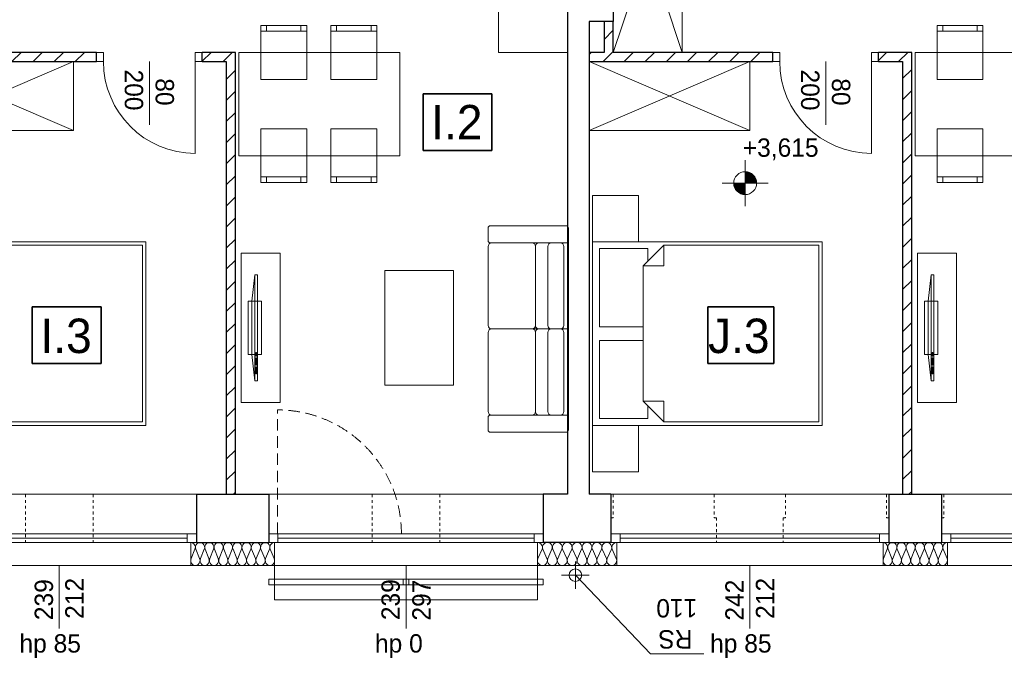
# Model space of a CAD drawing. Extents: x -220312 to -8310, y -91840 to 81907.
# Tile 65 of 128: x -180492 to -171917, y 28976 to 34540. Entities that reach past the tile are written whole.
import ezdxf

# ---------------------------------------------------------------- set-up
doc = ezdxf.new("R2010")
doc.units = 0
doc.header["$MEASUREMENT"] = 0
doc.linetypes.add('Hidden Line', pattern=[50, 25, -25])
doc.linetypes.add('Krawędzie ukryte', pattern=[150, 100, -50])
for name, color, linetype, lineweight in [('Arch balustrady_Nr_Pióra__21', 7, 'Continuous', 9), ('Arch opisy_Nr_Pióra__21', 7, 'Continuous', 9), ('Arch rynny_Nr_Pióra__21', 7, 'Continuous', 9), ('Arch stropy_Nr_Pióra__21', 7, 'Continuous', 9), ('Arch wyburzenia_Nr_Pióra__46', 5, 'Continuous', 13), ('Arch ściany nośne_Nr_Pióra__21', 7, 'Continuous', 9), ('Arch ściany nośne_Nr_Pióra__27', 7, 'Continuous', 30), ('Drzwi ArchiCAD_Nr_Pióra__27', 7, 'Continuous', 30), ('Drzwi ArchiCAD_Nr_Pióra__5', 7, 'Continuous', 13), ('INWENT RZĘDNE_Nr_Pióra__21', 7, 'Continuous', 9), ('INWENT.ŚCIANY_Nr_Pióra__1', 7, 'Continuous', 25), ('INWENT.ŚCIANY_Nr_Pióra__101', 8, 'Continuous', 13), ('PODKŁAD', 252, 'Continuous', 35)]:
    doc.layers.add(name, color=color, linetype=linetype, lineweight=lineweight)
for name, color, linetype, lineweight, true_color in [('Arch drzwi_Nr_Pióra__4', 7, 'Continuous', 9, 0x029e21), ('Arch ocieplenie_Nr_Pióra__22', 7, 'Continuous', 9, 0x7f7f7f), ('Arch okna_Nr_Pióra__4', 7, 'Continuous', 9, 0x029e21), ('Arch wyposazenie_Nr_Pióra__9', 7, 'Continuous', 13, 0x3dad99)]:
    doc.layers.add(name, color=color, linetype=linetype, lineweight=lineweight, true_color=true_color)
doc.styles.add('GENERATED_STYLE_2', font='txt')
doc.styles.add('GENERATED_STYLE_4', font='txt')
doc.styles.add('GENERATED_STYLE_6', font='txt')
pattern_1 = [(45, (0, 0), (-91.92388, 91.92388), [])]

# ---------------------------------------------------------------- blocks, each defined once
blk = doc.blocks.new('p1')
at = {"layer": 'Arch ściany nośne_Nr_Pióra__21', "linetype": 'Continuous'}
h = blk.add_hatch(dxfattribs=at)
h.set_pattern_fill('Common_Brick', color=252, style=0, pattern_type=2)
h.set_pattern_definition(pattern_1)
h.paths.add_polyline_path([(-175402.4, 34524.9), (-175402.4, 34254.9), (-175322.4, 34254.9), (-175322.4, 34524.9)], flags=0)
h = blk.add_hatch(dxfattribs=at)
h.set_pattern_fill('Common_Brick', color=252, style=0, pattern_type=2)
h.set_pattern_definition(pattern_1)
h.paths.add_polyline_path([(-181422.4, 34174.9), (-179822.4, 34174.9), (-179822.4, 34254.9), (-181422.4, 34254.9)], flags=0)
h = blk.add_hatch(dxfattribs=at)
h.set_pattern_fill('Common_Brick', color=252, style=0, pattern_type=2)
h.set_pattern_definition(pattern_1)
h.paths.add_polyline_path([(-178902.4, 34174.9), (-178692.4, 34174.9), (-178612.4, 34254.9), (-178902.4, 34254.9)], flags=0)
h = blk.add_hatch(dxfattribs=at)
h.set_pattern_fill('Common_Brick', color=252, style=0, pattern_type=2)
h.set_pattern_definition(pattern_1)
h.paths.add_polyline_path([(-178612.4, 30404.9), (-178612.4, 34254.9), (-178692.4, 34174.9), (-178692.4, 30404.9)], flags=0)
h = blk.add_hatch(dxfattribs=at)
h.set_pattern_fill('Common_Brick', color=252, style=0, pattern_type=2)
h.set_pattern_definition(pattern_1)
h.paths.add_polyline_path([(-175532.4, 34174.9), (-173932.4, 34174.9), (-173932.4, 34254.9), (-175532.4, 34254.9)], flags=0)
h = blk.add_hatch(dxfattribs=at)
h.set_pattern_fill('Common_Brick', color=252, style=0, pattern_type=2)
h.set_pattern_definition(pattern_1)
h.paths.add_polyline_path([(-173012.4, 34174.9), (-172802.4, 34174.9), (-172722.4, 34254.9), (-173012.4, 34254.9)], flags=0)
h = blk.add_hatch(dxfattribs=at)
h.set_pattern_fill('Common_Brick', color=252, style=0, pattern_type=2)
h.set_pattern_definition(pattern_1)
h.paths.add_polyline_path([(-172722.4, 30404.9), (-172722.4, 34254.9), (-172802.4, 34174.9), (-172802.4, 30404.9)], flags=0)
at = {"layer": 'INWENT RZĘDNE_Nr_Pióra__21', "linetype": 'Continuous'}
for points in [[(-174173.6, 33115.6), (-174073.6, 33115.6), (-174081.2, 33153.9), (-174102.9, 33186.3), (-174135.3, 33208), (-174173.6, 33215.6)], [(-174173.6, 33115.6), (-174273.6, 33115.6), (-174266, 33077.3), (-174244.3, 33044.9), (-174211.9, 33023.2), (-174173.6, 33015.6)]]:
    blk.add_hatch(color=252, dxfattribs=at).paths.add_polyline_path(points, flags=0)
at = {"color": 252}
for p, q in [((-176979.1, 33399.8), (-176979.1, 33893.9)), ((-176979.1, 33893.9), (-176379.1, 33893.9)), ((-176379.1, 33893.9), (-176379.1, 33399.8)), ((-176379.1, 33399.8), (-176979.1, 33399.8)), ((-180382.3, 31543.2), (-180382.3, 32037.3)), ((-180382.3, 32037.3), (-179782.3, 32037.3)), ((-179782.3, 32037.3), (-179782.3, 31543.2)), ((-174498.7, 31543.2), (-174498.7, 32037.3)), ((-174498.7, 32037.3), (-173922.7, 32037.3)), ((-173922.7, 32037.3), (-173922.7, 31543.2)), ((-179782.3, 31543.2), (-180382.3, 31543.2)), ((-173922.7, 31543.2), (-174498.7, 31543.2))]:
    blk.add_line(p, q, dxfattribs=at)
at = {"layer": 'Arch balustrady_Nr_Pióra__21', "color": 252, "linetype": 'Continuous'}
for p, q in [((-178322.4, 29664.9), (-178322.4, 29614.9)), ((-178322.4, 29664.9), (-178272.4, 29664.9)), ((-178272.4, 29614.9), (-178322.4, 29614.9)), ((-178272.4, 29664.9), (-178272.4, 29614.9)), ((-178272.4, 29664.9), (-175982.4, 29664.9)), ((-178272.4, 29614.9), (-175982.4, 29614.9)), ((-177152.4, 29664.9), (-177152.4, 29614.9)), ((-177152.4, 29664.9), (-177102.4, 29664.9)), ((-177102.4, 29614.9), (-177152.4, 29614.9)), ((-177102.4, 29664.9), (-177102.4, 29614.9)), ((-175982.4, 29664.9), (-175982.4, 29614.9)), ((-175982.4, 29664.9), (-175932.4, 29664.9)), ((-175932.4, 29614.9), (-175982.4, 29614.9)), ((-175932.4, 29664.9), (-175932.4, 29614.9))]:
    blk.add_line(p, q, dxfattribs=at)
at = {"layer": 'Arch ocieplenie_Nr_Pióra__22', "color": 252, "linetype": 'Continuous'}
for p, q in [((-178999, 29844.4), (-178965.2, 29925.3)), ((-178958.4, 29925.3), (-178924.7, 29844.4)), ((-178917.9, 29844.4), (-178884.1, 29925.3)), ((-178877.3, 29925.3), (-178843.6, 29844.4)), ((-178836.8, 29844.4), (-178803, 29925.3)), ((-178796.2, 29925.3), (-178762.5, 29844.4)), ((-178755.6, 29844.4), (-178721.9, 29925.3)), ((-178715.1, 29925.3), (-178681.3, 29844.4)), ((-178674.5, 29844.4), (-178640.8, 29925.3)), ((-178634, 29925.3), (-178600.2, 29844.4)), ((-178593.4, 29844.4), (-178559.7, 29925.3)), ((-178552.9, 29925.3), (-178519.1, 29844.4)), ((-178512.3, 29844.4), (-178478.6, 29925.3)), ((-178471.8, 29925.3), (-178438, 29844.4)), ((-178431.2, 29844.4), (-178397.5, 29925.3)), ((-178390.6, 29925.3), (-178356.9, 29844.4)), ((-178350.1, 29844.4), (-178316.3, 29925.3)), ((-178309.5, 29925.3), (-178275.8, 29844.4)), ((-175978.8, 29844.4), (-175942.9, 29925.3)), ((-175935.6, 29925.3), (-175899.8, 29844.4)), ((-175892.5, 29844.4), (-175856.6, 29925.3)), ((-175849.4, 29925.3), (-175813.5, 29844.4)), ((-175806.3, 29844.4), (-175770.4, 29925.3)), ((-175763.1, 29925.3), (-175727.3, 29844.4)), ((-175720, 29844.4), (-175684.1, 29925.3)), ((-175676.9, 29925.3), (-175641, 29844.4)), ((-175633.8, 29844.4), (-175597.9, 29925.3)), ((-175590.6, 29925.3), (-175554.8, 29844.4)), ((-175547.5, 29844.4), (-175511.6, 29925.3)), ((-175504.4, 29925.3), (-175468.5, 29844.4)), ((-175461.3, 29844.4), (-175425.4, 29925.3)), ((-175418.1, 29925.3), (-175382.3, 29844.4)), ((-175375, 29844.4), (-175339.1, 29925.3)), ((-175331.9, 29925.3), (-175296, 29844.4)), ((-172969, 29844.4), (-172935.7, 29925.3)), ((-172929, 29925.3), (-172895.7, 29844.4)), ((-172889, 29844.4), (-172855.7, 29925.3)), ((-172849, 29925.3), (-172815.7, 29844.4)), ((-172809, 29844.4), (-172775.7, 29925.3)), ((-172769, 29925.3), (-172735.7, 29844.4)), ((-172729, 29844.4), (-172695.7, 29925.3)), ((-172689, 29925.3), (-172655.7, 29844.4)), ((-172649, 29844.4), (-172615.7, 29925.3)), ((-172609, 29925.3), (-172575.7, 29844.4)), ((-172569, 29844.4), (-172535.7, 29925.3)), ((-172529, 29925.3), (-172495.7, 29844.4)), ((-172489, 29844.4), (-172455.7, 29925.3)), ((-172449, 29925.3), (-172415.7, 29844.4))]:
    blk.add_line(p, q, dxfattribs=at)
for centre, major_axis, ratio, start_param, end_param in [((-179002.4, 29942.3), (0, 42.5), 0.953449, 4.299596, 6.283185), ((-178921.3, 29942.3), (0, 42.5), 0.953449, 4.299595, 8.266774), ((-178840.2, 29942.3), (0, 42.5), 0.953449, 4.299595, 8.266774), ((-178759, 29942.3), (0, 42.5), 0.953449, 4.299595, 8.266774), ((-178677.9, 29942.3), (0, 42.5), 0.953449, 4.299595, 8.266774), ((-178596.8, 29942.3), (0, 42.5), 0.953449, 4.299595, 8.266774), ((-178515.7, 29942.3), (0, 42.5), 0.953449, 4.299595, 8.266774), ((-178434.6, 29942.3), (0, 42.5), 0.953449, 4.299595, 8.266774), ((-178353.5, 29942.3), (0, 42.5), 0.953449, 4.299595, 8.266774), ((-178272.4, 29942.3), (0, 42.5), 0.953449, 0, 1.983589), ((-175982.4, 29942.3), (43.1, 0), 0.986333, 5.870392, 7.853982), ((-175896.1, 29942.3), (43.1, 0), 0.986333, 5.870392, 9.837571), ((-175809.9, 29942.3), (43.1, 0), 0.986333, 5.870392, 9.837571), ((-175723.6, 29942.3), (43.1, 0), 0.986333, 5.870392, 9.837571), ((-175637.4, 29942.3), (43.1, 0), 0.986333, 5.870392, 9.837571), ((-175551.1, 29942.3), (43.1, 0), 0.986333, 5.870392, 9.837571), ((-175464.9, 29942.3), (43.1, 0), 0.986333, 5.870392, 9.837571), ((-175378.6, 29942.3), (43.1, 0), 0.986333, 5.870392, 9.837571), ((-175292.4, 29942.3), (43.1, 0), 0.986333, 1.570796, 3.554385), ((-172972.4, 29942.3), (0, 42.5), 0.940388, 4.299596, 6.283185), ((-172892.4, 29942.3), (0, 42.5), 0.940388, 4.299595, 8.266774), ((-172812.4, 29942.3), (0, 42.5), 0.940388, 4.299595, 8.266774), ((-172732.4, 29942.3), (0, 42.5), 0.940388, 4.299595, 8.266774), ((-172652.4, 29942.3), (0, 42.5), 0.940388, 4.299595, 8.266774), ((-172572.4, 29942.3), (0, 42.5), 0.940388, 4.299595, 8.266774), ((-172492.4, 29942.3), (0, 42.5), 0.940388, 4.299595, 8.266774), ((-172412.4, 29942.3), (0, 42.5), 0.940388, 0, 1.983589), ((-178961.8, 29827.4), (0, 42.5), 0.953449, 1.158003, 5.125183), ((-178880.7, 29827.4), (0, 42.5), 0.953449, 1.158003, 5.125183), ((-178799.6, 29827.4), (0, 42.5), 0.953449, 1.158003, 5.125183), ((-178718.5, 29827.4), (0, 42.5), 0.953449, 1.158003, 5.125183), ((-178637.4, 29827.4), (0, 42.5), 0.953449, 1.158003, 5.125183), ((-178556.3, 29827.4), (0, 42.5), 0.953449, 1.158003, 5.125183), ((-178475.2, 29827.4), (0, 42.5), 0.953449, 1.158003, 5.125183), ((-178394, 29827.4), (0, 42.5), 0.953449, 1.158003, 5.125183), ((-178312.9, 29827.4), (0, 42.5), 0.953449, 1.158003, 5.125183), ((-175939.3, 29827.4), (43.1, 0), 0.986333, 2.728799, 6.695979), ((-175853, 29827.4), (43.1, 0), 0.986333, 2.728799, 6.695979), ((-175766.8, 29827.4), (43.1, 0), 0.986333, 2.728799, 6.695979), ((-175680.5, 29827.4), (43.1, 0), 0.986333, 2.728799, 6.695979), ((-175594.3, 29827.4), (43.1, 0), 0.986333, 2.728799, 6.695979), ((-175508, 29827.4), (43.1, 0), 0.986333, 2.728799, 6.695979), ((-175421.8, 29827.4), (43.1, 0), 0.986333, 2.728799, 6.695979), ((-175335.5, 29827.4), (43.1, 0), 0.986333, 2.728799, 6.695979), ((-172932.4, 29827.4), (0, 42.5), 0.940388, 1.158003, 5.125183), ((-172852.4, 29827.4), (0, 42.5), 0.940388, 1.158003, 5.125183), ((-172772.4, 29827.4), (0, 42.5), 0.940388, 1.158003, 5.125183), ((-172692.4, 29827.4), (0, 42.5), 0.940388, 1.158003, 5.125183), ((-172612.4, 29827.4), (0, 42.5), 0.940388, 1.158003, 5.125183), ((-172532.4, 29827.4), (0, 42.5), 0.940388, 1.158003, 5.125183), ((-172452.4, 29827.4), (0, 42.5), 0.940388, 1.158003, 5.125183)]:
    blk.add_ellipse(centre, major_axis=major_axis, ratio=ratio, start_param=start_param, end_param=end_param, dxfattribs=at)
at = {"layer": 'Arch okna_Nr_Pióra__4', "color": 252, "linetype": 'Continuous'}
for p, q in [((-179362.4, 33624.9), (-179362.4, 34174.9)), ((-173472.4, 33624.9), (-173472.4, 34174.9)), ((-181342.4, 30404.9), (-178952.4, 30404.9)), ((-178322.4, 30404.9), (-175932.4, 30404.9)), ((-175342.4, 30404.9), (-172922.4, 30404.9)), ((-172462.4, 30404.9), (-170002.4, 30404.9)), ((-181342.4, 30059.9), (-178952.4, 30059.9)), ((-181262.4, 30022.4), (-179032.4, 30022.4)), ((-179032.4, 30059.9), (-179032.4, 29984.9)), ((-178322.4, 30059.9), (-175932.4, 30059.9)), ((-178242.4, 30059.9), (-178242.4, 29984.9)), ((-178242.4, 30022.4), (-176012.4, 30022.4)), ((-176012.4, 30059.9), (-176012.4, 29984.9)), ((-175342.4, 30059.9), (-172922.4, 30059.9)), ((-175262.4, 30059.9), (-175262.4, 29984.9)), ((-175262.4, 30022.4), (-173002.4, 30022.4)), ((-173002.4, 30059.9), (-173002.4, 29984.9)), ((-172462.4, 30059.9), (-170002.4, 30059.9)), ((-172382.4, 30059.9), (-172382.4, 29984.9)), ((-172382.4, 30022.4), (-170082.4, 30022.4)), ((-181342.4, 29984.9), (-178952.4, 29984.9)), ((-178322.4, 29984.9), (-175932.4, 29984.9)), ((-175342.4, 29984.9), (-172922.4, 29984.9)), ((-172462.4, 29984.9), (-170002.4, 29984.9)), ((-181292.4, 29784.9), (-179002.4, 29784.9)), ((-180147.4, 29784.9), (-180147.4, 29234.9)), ((-178272.4, 29784.9), (-175982.4, 29784.9)), ((-177127.4, 29784.9), (-177127.4, 29234.9)), ((-175292.4, 29784.9), (-172972.4, 29784.9)), ((-174132.4, 29784.9), (-174132.4, 29234.9)), ((-172412.4, 29784.9), (-170052.4, 29784.9))]:
    blk.add_line(p, q, dxfattribs=at)
at = {"layer": 'Arch okna_Nr_Pióra__4', "color": 252, "linetype": 'Krawędzie ukryte'}
blk.add_line((-178247.4, 30059.9), (-178247.4, 31139.9), dxfattribs=at)
blk.add_arc((-178247.4, 30059.9), 1080, 0, 90, dxfattribs=at)
at = {"layer": 'Arch opisy_Nr_Pióra__21', "color": 252, "linetype": 'Continuous'}
for p, q in [((-176979.1, 33399.8), (-176979.1, 33893.9)), ((-176979.1, 33893.9), (-176379.1, 33893.9)), ((-176379.1, 33893.9), (-176379.1, 33399.8)), ((-176379.1, 33399.8), (-176979.1, 33399.8)), ((-180382.3, 31543.2), (-180382.3, 32037.3)), ((-180382.3, 32037.3), (-179782.3, 32037.3)), ((-179782.3, 32037.3), (-179782.3, 31543.2)), ((-174498.7, 31543.2), (-174498.7, 32037.3)), ((-174498.7, 32037.3), (-173922.7, 32037.3)), ((-173922.7, 32037.3), (-173922.7, 31543.2)), ((-179782.3, 31543.2), (-180382.3, 31543.2)), ((-173922.7, 31543.2), (-174498.7, 31543.2))]:
    blk.add_line(p, q, dxfattribs=at)
at = {"layer": 'Arch rynny_Nr_Pióra__21', "color": 252, "linetype": 'Continuous'}
for p, q in [((-175652.4, 29819.9), (-175652.4, 29579.9)), ((-175532.4, 29699.9), (-175772.4, 29699.9)), ((-174997.2, 29013.5), (-175652.4, 29699.9)), ((-174534.5, 29013.5), (-174997.2, 29013.5))]:
    blk.add_line(p, q, dxfattribs=at)
blk.add_circle((-175652.4, 29699.9), 55, dxfattribs=at)
at = {"layer": 'Arch stropy_Nr_Pióra__21', "color": 252, "linetype": 'Continuous'}
for p, q in [((-178272.4, 29484.9), (-178272.4, 29784.9)), ((-175982.4, 29484.9), (-175982.4, 29784.9)), ((-178272.4, 29484.9), (-175982.4, 29484.9))]:
    blk.add_line(p, q, dxfattribs=at)
at = {"layer": 'Arch wyburzenia_Nr_Pióra__46', "color": 252, "linetype": 'Continuous'}
for p, q in [((-179002.4, 29984.9), (-179002.4, 29784.9)), ((-178272.4, 29784.9), (-178272.4, 29984.9)), ((-175982.4, 29984.9), (-175982.4, 29784.9)), ((-175292.4, 29784.9), (-175292.4, 29984.9)), ((-172972.4, 29984.9), (-172972.4, 29784.9)), ((-172412.4, 29784.9), (-172412.4, 29984.9)), ((-179002.4, 29784.9), (-178272.4, 29784.9)), ((-175982.4, 29784.9), (-175292.4, 29784.9)), ((-172972.4, 29784.9), (-172412.4, 29784.9))]:
    blk.add_line(p, q, dxfattribs=at)
at = {"layer": 'Arch wyposazenie_Nr_Pióra__9', "color": 252, "linetype": 'Continuous'}
for p, q in [((-174722.4, 34254.9), (-175322.4, 36054.9)), ((-174722.4, 36054.9), (-175322.4, 34254.9)), ((-174722.4, 34254.9), (-174722.4, 36054.9)), ((-176322.4, 34254.9), (-176322.4, 35454.9)), ((-178392.4, 34489.9), (-177992.4, 34489.9)), ((-178392.4, 34019.9), (-178392.4, 34489.9)), ((-178342.4, 34439.9), (-178342.4, 34489.9)), ((-178042.4, 34439.9), (-178042.4, 34489.9)), ((-177992.4, 34489.9), (-177992.4, 34019.9)), ((-177781.5, 34019.9), (-177781.5, 34489.9)), ((-177781.5, 34489.9), (-177381.5, 34489.9)), ((-177731.5, 34439.9), (-177731.5, 34489.9)), ((-177431.5, 34439.9), (-177431.5, 34489.9)), ((-177381.5, 34489.9), (-177381.5, 34019.9)), ((-172502.4, 34489.9), (-172102.4, 34489.9)), ((-172502.4, 34019.9), (-172502.4, 34489.9)), ((-172452.4, 34439.9), (-172452.4, 34489.9)), ((-172152.4, 34439.9), (-172152.4, 34489.9)), ((-172102.4, 34489.9), (-172102.4, 34019.9)), ((-177992.4, 34439.9), (-178392.4, 34439.9)), ((-177381.5, 34439.9), (-177781.5, 34439.9)), ((-172102.4, 34439.9), (-172502.4, 34439.9)), ((-178582.4, 34254.9), (-177181.5, 34254.9)), ((-178582.4, 33354.9), (-178582.4, 34254.9)), ((-177181.5, 34254.9), (-177181.5, 33354.9)), ((-176322.4, 34254.9), (-175722.4, 34254.9)), ((-172692.4, 34254.9), (-171291.5, 34254.9)), ((-172692.4, 33354.9), (-172692.4, 34254.9)), ((-181422.4, 33574.9), (-180022.4, 34174.9)), ((-180022.4, 33574.9), (-181422.4, 34174.9)), ((-180022.4, 33574.9), (-180022.4, 34174.9)), ((-175532.4, 33574.9), (-174132.4, 34174.9)), ((-174132.4, 33574.9), (-175532.4, 34174.9)), ((-174132.4, 33574.9), (-174132.4, 34174.9)), ((-177992.4, 34019.9), (-178392.4, 34019.9)), ((-177381.5, 34019.9), (-177781.5, 34019.9)), ((-172102.4, 34019.9), (-172502.4, 34019.9)), ((-181422.4, 33574.9), (-180022.4, 33574.9)), ((-177992.4, 33589.9), (-178392.4, 33589.9)), ((-178392.4, 33589.9), (-178392.4, 33119.9)), ((-177992.4, 33119.9), (-177992.4, 33589.9)), ((-177781.5, 33589.9), (-177781.5, 33119.9)), ((-177381.5, 33589.9), (-177781.5, 33589.9)), ((-177381.5, 33119.9), (-177381.5, 33589.9)), ((-175532.4, 33574.9), (-174132.4, 33574.9)), ((-172102.4, 33589.9), (-172502.4, 33589.9)), ((-172502.4, 33589.9), (-172502.4, 33119.9)), ((-172102.4, 33119.9), (-172102.4, 33589.9)), ((-177181.5, 33354.9), (-178582.4, 33354.9)), ((-171291.5, 33354.9), (-172692.4, 33354.9)), ((-177992.4, 33169.9), (-178392.4, 33169.9)), ((-178392.4, 33119.9), (-177992.4, 33119.9)), ((-178342.4, 33169.9), (-178342.4, 33119.9)), ((-178042.4, 33169.9), (-178042.4, 33119.9)), ((-177381.5, 33169.9), (-177781.5, 33169.9)), ((-177781.5, 33119.9), (-177381.5, 33119.9)), ((-177731.5, 33169.9), (-177731.5, 33119.9)), ((-177431.5, 33169.9), (-177431.5, 33119.9)), ((-172102.4, 33169.9), (-172502.4, 33169.9)), ((-172502.4, 33119.9), (-172102.4, 33119.9)), ((-172452.4, 33169.9), (-172452.4, 33119.9)), ((-172152.4, 33169.9), (-172152.4, 33119.9)), ((-175502.4, 33008.6), (-175502.4, 32604.9)), ((-175102.4, 33008.6), (-175502.4, 33008.6)), ((-175102.4, 32604.9), (-175102.4, 33008.6)), ((-176412.4, 32614.9), (-176412.4, 32724.9)), ((-176392.4, 32744.9), (-175732.4, 32744.9)), ((-175712.4, 32724.9), (-175712.4, 32614.9)), ((-181392.4, 32604.9), (-179392.4, 32604.9)), ((-179392.4, 32604.9), (-179392.4, 31004.9)), ((-175732.4, 32594.9), (-176392.4, 32594.9)), ((-176382.4, 32594.9), (-176031, 32594.9)), ((-175782.4, 32594.9), (-175971, 32594.9)), ((-175712.4, 32614.9), (-175712.4, 31844.9)), ((-175502.4, 32604.9), (-175102.4, 32604.9)), ((-175502.4, 32604.9), (-173502.4, 32604.9)), ((-175502.4, 32604.9), (-175502.4, 31004.9)), ((-173502.4, 32604.9), (-173502.4, 31004.9)), ((-180772.4, 32574.9), (-179422.4, 32574.9)), ((-179422.4, 32574.9), (-179422.4, 31804.9)), ((-178222.4, 32504.9), (-178562.4, 32504.9)), ((-178562.4, 32504.9), (-178562.4, 31204.9)), ((-178222.4, 31204.9), (-178222.4, 32504.9)), ((-176412.4, 31874.9), (-176412.4, 32564.9)), ((-176001, 32564.9), (-176001, 31874.9)), ((-176001, 32564.9), (-176001, 31874.9)), ((-175892.4, 32564.9), (-175892.4, 31874.9)), ((-175752.4, 31874.9), (-175752.4, 32564.9)), ((-175442.4, 32544.9), (-175022.4, 32544.9)), ((-175442.4, 31864.9), (-175442.4, 32544.9)), ((-175062.4, 32394.9), (-174882.4, 32574.9)), ((-175022.4, 32544.9), (-175022.4, 32434.9)), ((-174882.4, 32574.9), (-174882.4, 32394.9)), ((-174882.4, 32574.9), (-173532.4, 32574.9)), ((-173532.4, 32574.9), (-173532.4, 31804.9)), ((-172332.4, 32504.9), (-172672.4, 32504.9)), ((-172672.4, 32504.9), (-172672.4, 31204.9)), ((-172332.4, 31204.9), (-172332.4, 32504.9)), ((-175022.4, 32434.9), (-175062.4, 32394.9)), ((-177312.4, 32354.9), (-176712.4, 32354.9)), ((-177312.4, 31354.9), (-177312.4, 32354.9)), ((-176712.4, 32354.9), (-176712.4, 31354.9)), ((-175062.4, 32394.9), (-175062.4, 31864.9)), ((-175062.4, 31804.9), (-175062.4, 32394.9)), ((-175062.4, 32394.9), (-174882.4, 32394.9)), ((-178469.5, 32086.2), (-178444.5, 32317.6)), ((-178444.5, 32317.6), (-178419.5, 32317.6)), ((-178444.5, 32317.6), (-178444.5, 31392.1)), ((-178419.5, 32317.6), (-178419.5, 31392.1)), ((-172579.5, 32086.2), (-172554.5, 32317.6)), ((-172554.5, 32317.6), (-172529.5, 32317.6)), ((-172554.5, 32317.6), (-172554.5, 31392.1)), ((-172529.5, 32317.6), (-172529.5, 31392.1)), ((-178502.4, 32086.2), (-178386.7, 32086.2)), ((-178502.4, 31623.5), (-178502.4, 32086.2)), ((-178469.5, 31623.5), (-178469.5, 32086.2)), ((-178386.7, 32086.2), (-178386.7, 31623.5)), ((-172612.4, 32086.2), (-172496.7, 32086.2)), ((-172612.4, 31623.5), (-172612.4, 32086.2)), ((-172579.5, 31623.5), (-172579.5, 32086.2)), ((-172496.7, 32086.2), (-172496.7, 31623.5)), ((-176412.4, 31814.9), (-176412.4, 31124.9)), ((-176031, 31844.9), (-176382.4, 31844.9)), ((-176031, 31844.9), (-176382.4, 31844.9)), ((-175971, 31844.9), (-176031, 31844.9)), ((-175971, 31844.9), (-176031, 31844.9)), ((-176001, 31124.9), (-176001, 31814.9)), ((-176001, 31124.9), (-176001, 31814.9)), ((-175971, 31844.9), (-175782.4, 31844.9)), ((-175971, 31844.9), (-175782.4, 31844.9)), ((-175892.4, 31124.9), (-175892.4, 31814.9)), ((-175712.4, 31844.9), (-175782.4, 31844.9)), ((-175712.4, 31844.9), (-175782.4, 31844.9)), ((-175752.4, 31814.9), (-175752.4, 31124.9)), ((-175712.4, 31074.9), (-175712.4, 31844.9)), ((-175062.4, 31864.9), (-175442.4, 31864.9)), ((-179422.4, 31804.9), (-179422.4, 31034.9)), ((-175442.4, 31744.9), (-175062.4, 31744.9)), ((-175442.4, 31064.9), (-175442.4, 31744.9)), ((-175062.4, 31214.9), (-175062.4, 31804.9)), ((-175062.4, 31744.9), (-175062.4, 31214.9)), ((-173532.4, 31804.9), (-173532.4, 31034.9)), ((-178386.7, 31623.5), (-178502.4, 31623.5)), ((-178444.5, 31392.1), (-178469.5, 31623.5)), ((-178435.8, 31638.9), (-178435.8, 31608)), ((-178429.5, 31638.9), (-178435.8, 31638.9)), ((-178435.8, 31608), (-178429.5, 31608)), ((-178435.8, 31592.6), (-178435.8, 31530.9)), ((-178429.5, 31592.6), (-178435.8, 31592.6)), ((-178429.5, 31608), (-178429.5, 31638.9)), ((-178429.5, 31530.9), (-178429.5, 31592.6)), ((-172496.7, 31623.5), (-172612.4, 31623.5)), ((-172554.5, 31392.1), (-172579.5, 31623.5)), ((-172545.8, 31638.9), (-172545.8, 31608)), ((-172539.5, 31638.9), (-172545.8, 31638.9)), ((-172545.8, 31608), (-172539.5, 31608)), ((-172545.8, 31592.6), (-172545.8, 31530.9)), ((-172539.5, 31592.6), (-172545.8, 31592.6)), ((-172539.5, 31608), (-172539.5, 31638.9)), ((-172539.5, 31530.9), (-172539.5, 31592.6)), ((-178435.8, 31530.9), (-178429.5, 31530.9)), ((-178429.5, 31515.5), (-178435.8, 31515.5)), ((-178435.8, 31515.5), (-178435.8, 31453.8)), ((-178429.5, 31453.8), (-178429.5, 31515.5)), ((-172545.8, 31530.9), (-172539.5, 31530.9)), ((-172539.5, 31515.5), (-172545.8, 31515.5)), ((-172545.8, 31515.5), (-172545.8, 31453.8)), ((-172539.5, 31453.8), (-172539.5, 31515.5)), ((-178419.5, 31392.1), (-178444.5, 31392.1)), ((-178435.8, 31453.8), (-178429.5, 31453.8)), ((-172529.5, 31392.1), (-172554.5, 31392.1)), ((-172545.8, 31453.8), (-172539.5, 31453.8)), ((-176712.4, 31354.9), (-177312.4, 31354.9)), ((-175062.4, 31214.9), (-175022.4, 31174.9)), ((-174882.4, 31034.9), (-175062.4, 31214.9)), ((-175062.4, 31214.9), (-174882.4, 31214.9)), ((-174882.4, 31034.9), (-174882.4, 31214.9)), ((-178562.4, 31204.9), (-178222.4, 31204.9)), ((-175022.4, 31174.9), (-175022.4, 31064.9)), ((-172672.4, 31204.9), (-172332.4, 31204.9)), ((-176412.4, 31074.9), (-176412.4, 30964.9)), ((-175732.4, 31094.9), (-176392.4, 31094.9)), ((-176382.4, 31094.9), (-176031, 31094.9)), ((-175782.4, 31094.9), (-175971, 31094.9)), ((-175712.4, 30964.9), (-175712.4, 31074.9)), ((-175022.4, 31064.9), (-175442.4, 31064.9)), ((-179392.4, 31004.9), (-181392.4, 31004.9)), ((-179422.4, 31034.9), (-180772.4, 31034.9)), ((-175502.4, 30601.1), (-175502.4, 31004.9)), ((-175502.4, 31004.9), (-175102.4, 31004.9)), ((-173502.4, 31004.9), (-175502.4, 31004.9)), ((-175102.4, 31004.9), (-175102.4, 30601.1)), ((-173532.4, 31034.9), (-174882.4, 31034.9)), ((-176392.4, 30944.9), (-175732.4, 30944.9)), ((-175102.4, 30601.1), (-175502.4, 30601.1))]:
    blk.add_line(p, q, dxfattribs=at)
for centre, radius, start, end in [((-176392.4, 32724.9), 20, 90, 180), ((-175732.4, 32724.9), 20, 0, 90), ((-176392.4, 32614.9), 20, 180, 270), ((-176382.4, 32564.9), 30, 90, 180), ((-176031, 32564.9), 30, 0, 90), ((-175971, 32564.9), 30, 90, 180), ((-175862.4, 32564.9), 30, 90, 180), ((-175782.4, 32564.9), 30, 0, 90), ((-175732.4, 32614.9), 20, 270, 0), ((-176382.4, 31874.9), 30, 180, 270), ((-176382.4, 31814.9), 30, 90, 180), ((-176031, 31874.9), 30, 270, 0), ((-176031, 31814.9), 30, 0, 90), ((-175971, 31874.9), 30, 180, 270), ((-175971, 31814.9), 30, 90, 180), ((-175862.4, 31874.9), 30, 180, 270), ((-175862.4, 31814.9), 30, 90, 180), ((-175782.4, 31874.9), 30, 270, 0), ((-175782.4, 31814.9), 30, 0, 90), ((-176382.4, 31124.9), 30, 180, 270), ((-176392.4, 31074.9), 20, 90, 180), ((-176031, 31124.9), 30, 270, 0), ((-175971, 31124.9), 30, 180, 270), ((-175862.4, 31124.9), 30, 180, 270), ((-175782.4, 31124.9), 30, 270, 0), ((-175732.4, 31074.9), 20, 0, 90), ((-176392.4, 30964.9), 20, 180, 270), ((-175732.4, 30964.9), 20, 270, 0)]:
    blk.add_arc(centre, radius, start, end, dxfattribs=at)
at = {"layer": 'Arch ściany nośne_Nr_Pióra__27', "color": 252, "linetype": 'Continuous'}
for p, q in [((-175322.4, 34524.9), (-175402.4, 34524.9)), ((-175402.4, 34524.9), (-175402.4, 34254.9)), ((-175322.4, 34254.9), (-175322.4, 34524.9)), ((-179822.4, 34254.9), (-181422.4, 34254.9)), ((-179822.4, 34174.9), (-179822.4, 34254.9)), ((-178612.4, 34254.9), (-178902.4, 34254.9)), ((-178902.4, 34174.9), (-178902.4, 34254.9)), ((-178612.4, 30404.9), (-178612.4, 34254.9)), ((-175532.4, 34254.9), (-175532.4, 34174.9)), ((-175402.4, 34254.9), (-175532.4, 34254.9)), ((-173932.4, 34254.9), (-175322.4, 34254.9)), ((-173932.4, 34174.9), (-173932.4, 34254.9)), ((-172722.4, 34254.9), (-173012.4, 34254.9)), ((-173012.4, 34174.9), (-173012.4, 34254.9)), ((-172722.4, 30404.9), (-172722.4, 34254.9)), ((-181422.4, 34174.9), (-179822.4, 34174.9)), ((-178902.4, 34174.9), (-178692.4, 34174.9)), ((-178692.4, 34174.9), (-178692.4, 30404.9)), ((-175532.4, 34174.9), (-173932.4, 34174.9)), ((-173012.4, 34174.9), (-172802.4, 34174.9)), ((-172802.4, 34174.9), (-172802.4, 30404.9)), ((-178692.4, 30404.9), (-178612.4, 30404.9)), ((-172802.4, 30404.9), (-172722.4, 30404.9))]:
    blk.add_line(p, q, dxfattribs=at)
at = {"layer": 'Drzwi ArchiCAD_Nr_Pióra__27', "color": 252, "linetype": 'Continuous'}
for p, q in [((-179822.4, 34174.9), (-179822.4, 34254.9)), ((-178902.4, 34174.9), (-178902.4, 34254.9)), ((-173932.4, 34174.9), (-173932.4, 34254.9)), ((-173012.4, 34174.9), (-173012.4, 34254.9))]:
    blk.add_line(p, q, dxfattribs=at)
at = {"layer": 'Drzwi ArchiCAD_Nr_Pióra__5', "color": 252, "linetype": 'Continuous'}
for p, q in [((-179822.4, 34174.9), (-179822.4, 34254.9)), ((-179822.4, 34254.9), (-179762.4, 34254.9)), ((-179762.4, 34254.9), (-179762.4, 34174.9)), ((-178962.4, 34254.9), (-178902.4, 34254.9)), ((-178962.4, 34174.9), (-178962.4, 34254.9)), ((-178902.4, 34254.9), (-178902.4, 34174.9)), ((-173932.4, 34174.9), (-173932.4, 34254.9)), ((-173932.4, 34254.9), (-173872.4, 34254.9)), ((-173872.4, 34254.9), (-173872.4, 34174.9)), ((-173072.4, 34254.9), (-173012.4, 34254.9)), ((-173072.4, 34174.9), (-173072.4, 34254.9)), ((-173012.4, 34254.9), (-173012.4, 34174.9)), ((-179762.4, 34174.9), (-179822.4, 34174.9)), ((-178962.4, 34174.9), (-178962.4, 33374.9)), ((-178902.4, 34174.9), (-178962.4, 34174.9)), ((-173872.4, 34174.9), (-173932.4, 34174.9)), ((-173072.4, 34174.9), (-173072.4, 33374.9)), ((-173012.4, 34174.9), (-173072.4, 34174.9))]:
    blk.add_line(p, q, dxfattribs=at)
for centre in [(-178962.4, 34174.9), (-173072.4, 34174.9)]:
    blk.add_arc(centre, 800, 180, 270, dxfattribs=at)
at = {"layer": 'INWENT RZĘDNE_Nr_Pióra__21', "color": 252, "linetype": 'Continuous'}
for p, q in [((-174173.6, 32915.6), (-174173.6, 33315.6)), ((-174373.6, 33115.6), (-173973.6, 33115.6))]:
    blk.add_line(p, q, dxfattribs=at)
blk.add_circle((-174173.6, 33115.6), 100, dxfattribs=at)
at = {"layer": 'INWENT.ŚCIANY_Nr_Pióra__1', "color": 252, "linetype": 'Continuous'}
for p, q in [((-175722.4, 36054.9), (-175722.4, 34524.9)), ((-175322.4, 36054.9), (-175322.4, 34524.9)), ((-175722.4, 34524.9), (-175722.4, 30404.9)), ((-175532.4, 34524.9), (-175532.4, 30404.9)), ((-175322.4, 34524.9), (-175532.4, 34524.9)), ((-178952.4, 30404.9), (-178322.4, 30404.9)), ((-178952.4, 30404.9), (-178952.4, 29984.9)), ((-178322.4, 30404.9), (-178322.4, 29984.9)), ((-175722.4, 30404.9), (-175932.4, 30404.9)), ((-175932.4, 30404.9), (-175932.4, 29984.9)), ((-175342.4, 30404.9), (-175532.4, 30404.9)), ((-175342.4, 30404.9), (-175342.4, 29984.9)), ((-172922.4, 30404.9), (-172462.4, 30404.9)), ((-172922.4, 30404.9), (-172922.4, 29984.9)), ((-172462.4, 30404.9), (-172462.4, 29984.9)), ((-178952.4, 29984.9), (-178322.4, 29984.9)), ((-175342.4, 29984.9), (-175932.4, 29984.9)), ((-172922.4, 29984.9), (-172462.4, 29984.9))]:
    blk.add_line(p, q, dxfattribs=at)
at = {"layer": 'INWENT.ŚCIANY_Nr_Pióra__101', "color": 252, "linetype": 'Hidden Line'}
for p, q in [((-179852.4, 30404.9), (-180442.4, 30404.9)), ((-180442.4, 30404.9), (-180442.4, 29984.9)), ((-179852.4, 30404.9), (-179852.4, 29984.9)), ((-176832.4, 30404.9), (-177422.4, 30404.9)), ((-177422.4, 30404.9), (-177422.4, 29984.9)), ((-176832.4, 30404.9), (-176832.4, 29984.9)), ((-175322.4, 30404.9), (-175342.4, 30404.9)), ((-175322.4, 30404.9), (-175322.4, 30199.9)), ((-173822.4, 30404.9), (-174442.4, 30404.9)), ((-174442.4, 30404.9), (-174442.4, 30199.9)), ((-173822.4, 30404.9), (-173822.4, 30199.9)), ((-172942.4, 30404.9), (-172922.4, 30404.9)), ((-172942.4, 30404.9), (-172942.4, 30199.9)), ((-172462.4, 30404.9), (-172442.4, 30404.9)), ((-172442.4, 30404.9), (-172442.4, 30199.9)), ((-175322.4, 30199.9), (-175342.4, 30199.9)), ((-174422.4, 30199.9), (-174442.4, 30199.9)), ((-174422.4, 30199.9), (-174422.4, 29984.9)), ((-173842.4, 30199.9), (-173822.4, 30199.9)), ((-173842.4, 30199.9), (-173842.4, 29984.9)), ((-172942.4, 30199.9), (-172922.4, 30199.9)), ((-172442.4, 30199.9), (-172462.4, 30199.9)), ((-180442.4, 29984.9), (-179852.4, 29984.9)), ((-177422.4, 29984.9), (-176832.4, 29984.9)), ((-174422.4, 29984.9), (-173842.4, 29984.9))]:
    blk.add_line(p, q, dxfattribs=at)
at = {"layer": 'Arch drzwi_Nr_Pióra__4', "color": 252, "linetype": 'Continuous', "style": 'GENERATED_STYLE_6'}
for s, p in [('200', (-179576.9, 34105.6)), ('200', (-173686.9, 34105.6)), ('80', (-179308.2, 34029.4)), ('80', (-173418.2, 34029.4))]:
    blk.add_text(s, height=160, rotation=270, dxfattribs=at).set_placement(p)
at = {"layer": 'Arch okna_Nr_Pióra__4', "color": 252, "linetype": 'Continuous', "style": 'GENERATED_STYLE_6'}
for s, p in [('212', (-179935.6, 29319.4)), ('212', (-173920.6, 29319.4)), ('239', (-180201.6, 29307.9)), ('239', (-177181.6, 29307.9)), ('297', (-176912.8, 29304.1)), ('242', (-174186.6, 29304.1))]:
    blk.add_text(s, height=160, rotation=90, dxfattribs=at).set_placement(p)
for s, p in [('hp 85', (-180494, 29025.5)), ('hp 0', (-177397.9, 29025.5)), ('hp 85', (-174479, 29025.5))]:
    blk.add_text(s, height=160, dxfattribs=at).set_placement(p)
at = {"layer": 'Arch opisy_Nr_Pióra__21', "color": 252, "linetype": 'Continuous', "style": 'GENERATED_STYLE_4'}
for s, p in [('I.2', (-176907.6, 33496.8)), ('I.3', (-180310.8, 31635.2)), ('J.3', (-174496.4, 31635.2))]:
    blk.add_text(s, height=300, dxfattribs=at).set_placement(p)
at = {"layer": 'Arch rynny_Nr_Pióra__21', "color": 252, "linetype": 'Continuous', "style": 'GENERATED_STYLE_6'}
for s, p in [('110', (-174590.6, 29491.6)), ('RS', (-174632.5, 29220.8))]:
    blk.add_text(s, height=160, rotation=180, dxfattribs=at).set_placement(p)
at = {"layer": 'INWENT RZĘDNE_Nr_Pióra__21', "color": 252, "insert": (-174194.5, 33315.6), "char_height": 160, "attachment_point": 7, "style": 'GENERATED_STYLE_2'}
blk.add_mtext('{+3,615}', dxfattribs=at)

msp = doc.modelspace()

# ---------------------------------------------------------------- block references
at = {"layer": 'PODKŁAD'}
msp.add_blockref('p1', (0, 0), dxfattribs=at)

doc.saveas('drawing.dxf')
